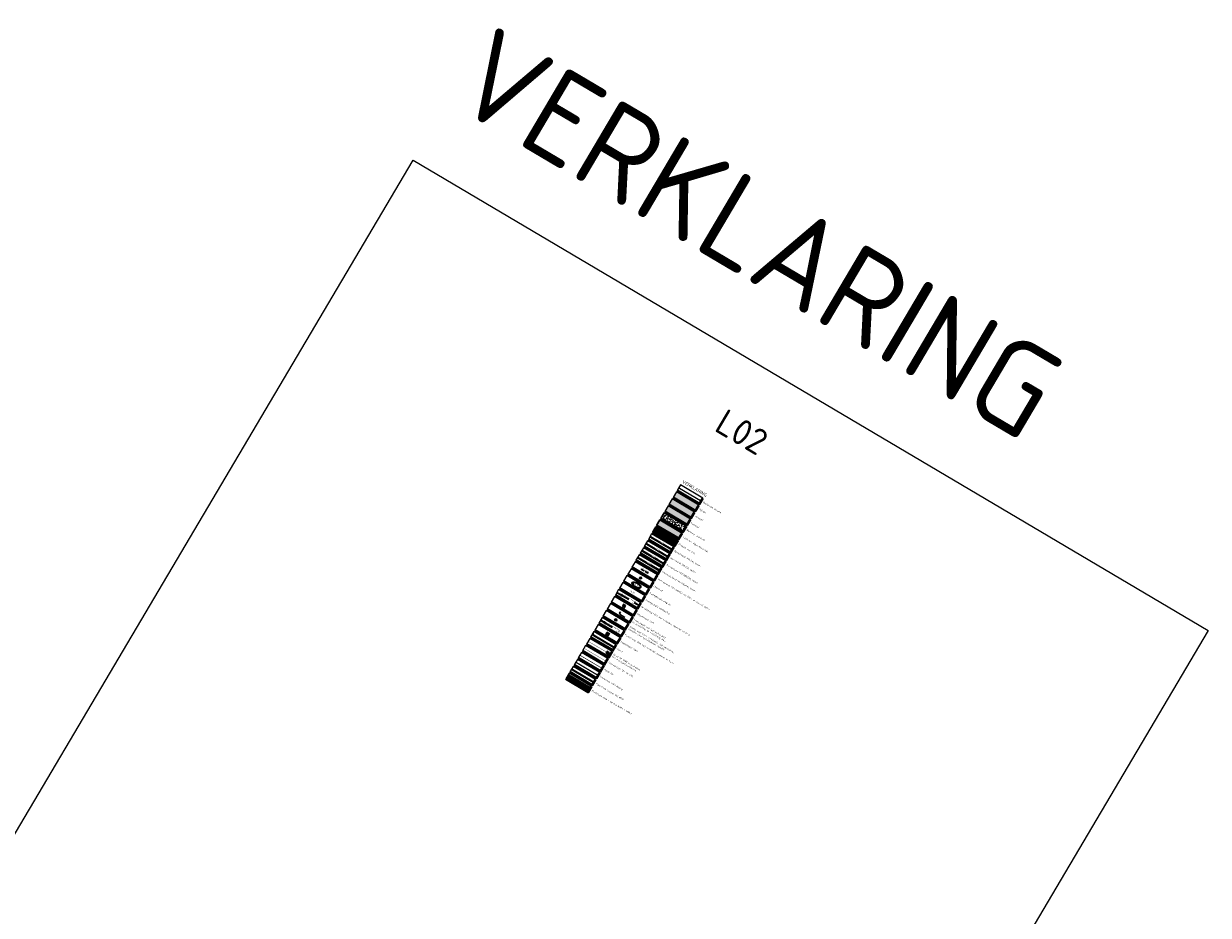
# Model space of a CAD drawing. Header units: metres. Extents: x 90722 to 92458, y 464239 to 465276.
# Tile 33 of 33: x 92001 to 92458, y 464586 to 464930. Entities that reach past the tile are written whole.
import ezdxf
from ezdxf.enums import TextEntityAlignment as Align

# ---------------------------------------------------------------- set-up
doc = ezdxf.new("R2010")
doc.units = ezdxf.units.M
for name, pattern in [('NLCS-HIDDEN', [4, 2, -2]), ('RI-DRAIN_PP100', [10, 6, -1, 0, -1, 0, -1, 0, -1]), ('RI-HWA', [7.4, 5, -2.4]), ('RI-HWA_KOLKAANSLUITING', [4.3, 2.5, -1.8]), ('RI-VWA', [11, 5, -3, 0, -3]), ('VH-GAZONBAND_100X200', [9.5, 7.5, -2]), ('VH-OPSLUITBAND_100X200_A', [10, 4, -1, 4, -1]), ('VH-TROTTOIRBAND_180-200X250_A', [17, 7, -2, 2, -2, 2, -2])]:
    doc.linetypes.add(name, pattern=pattern)
for name, color, linetype, lineweight in [('N-WE-GR-GRAS_RUIGGRAS-A-500', 62, 'Continuous', 18), ('N-WE-GW-HELOFYTENFILTER-A-500', 62, 'Continuous', 18), ('N-WE-GW-TALUDARCERING-S', 90, 'Continuous', 25), ('N-WE-GW-TALUDARCERING_KORT-G', 90, 'Continuous', 35), ('N-WE-GW-TALUDARCERING_LANG-G', 90, 'Continuous', 18), ('N-WE-GW-WATERGANG_GREPPEL_BODEM-G', 90, 'Continuous', 35), ('N-WE-GW-WATERGANG_WATERLIJN-A', 152, 'Continuous', 18), ('N-WE-IE-MEUBILAIR_WEGMEUBILAIR_LICHTMAST-S', 7, 'Continuous', 25), ('N-WE-KL-ET_MS_MANTELBUIS-G', 130, 'Continuous', 35), ('N-WE-KL-OVERIG_MANTELBUIS-G', 8, 'Continuous', 100), ('N-WE-KL-TRACE_WENSTRACE-G', 252, 'NLCS-HIDDEN', 35), ('N-WE-KW-KUNSTWERK_DUIKER-S', 150, 'Continuous', 25), ('N-WE-RI-DRAINAGE_DRAIN_PP_100-G', 90, 'RI-DRAIN_PP100', 35), ('N-WE-RI-DRAINAGE_PUT_DOORSPUITPUT-S', 90, 'Continuous', 25), ('N-WE-RI-HWA_KOLK_STRAATKOLK-S', 150, 'Continuous', 25), ('N-WE-RI-HWA_KOLK_TROTTOIRKOLK-S', 150, 'Continuous', 25), ('N-WE-RI-HWA_KOLKAANSLUITING_PVC-G', 150, 'RI-HWA_KOLKAANSLUITING', 25), ('N-WE-RI-HWA_RIOOLPUT_INSPECTIEPUT-S', 150, 'Continuous', 25), ('N-WE-RI-HWA_STROOMRICHTING-S', 150, 'Continuous', 25), ('N-WE-RI-HWA_TRANSPORTLEIDING-G', 150, 'RI-HWA', 35), ('N-WE-RI-VWA_RIOOLPUT_INSPECTIEPUT-S', 20, 'Continuous', 25), ('N-WE-RI-VWA_STROOMRICHTING-S', 20, 'Continuous', 25), ('N-WE-RI-VWA_TRANSPORTLEIDING-G', 20, 'RI-VWA', 35), ('N-WE-VH-HOOGTELABEL-S', 7, 'Continuous', 25), ('N-WE-VH-KANTOPSLUITING-T18', 1, 'Continuous', 18), ('N-WE-VH-KANTOPSLUITING_ELEMENT_VERLAAGDEBAND-G', 7, 'Continuous', 35), ('N-WE-VH-KANTOPSLUITING_ELEMENT_VERLOOPBAND-S', 7, 'Continuous', 25), ('N-WE-VH-KANTOPSLUITING_GAZONBAND_100X200-G', 90, 'VH-GAZONBAND_100X200', 35), ('N-WE-VH-KANTOPSLUITING_OPSLUITBAND_100X200-G', 150, 'VH-OPSLUITBAND_100X200_A', 35), ('N-WE-VH-KANTOPSLUITING_TROTTOIRBAND_180 200X250-G', 210, 'VH-TROTTOIRBAND_180-200X250_A', 35), ('N-WE-VH-VERHARDING-G', 7, 'Continuous', 35), ('X-XX-AL-HOOGTELABEL-T25', 7, 'Continuous', 25), ('X-XX-AL-LEGENDA-G', 7, 'Continuous', 18), ('X-XX-AL-LEGENDA-T25', 7, 'Continuous', 25), ('X-XX-AL-LEGENDA-T50', 4, 'Continuous', 50)]:
    doc.layers.add(name, color=color, linetype=linetype, lineweight=lineweight)
for name, color, linetype, lineweight, true_color in [('N-WE-GW-WATERGANG_GREPPEL-V', 7, 'Continuous', 18, 0xb7ee87), ('N-WE-KL-ET_LS_OV_MANTELBUIS-G', 190, 'Continuous', 35, 0x7f00ff), ('N-WE-OG-WEG_PARKEERPLAATS_FIETSPAD-A-500', 7, 'Continuous', 18, 0xf7a1a5), ('N-WE-OG-WEG_PARKEERPLAATS_HOOFDRIJBAAN-A-500', 7, 'Continuous', 18, 0x848483), ('N-WE-OG-WEG_PARKEERPLAATS_VOETPAD-A-500', 7, 'Continuous', 18, 0xe6e6e6)]:
    doc.layers.add(name, color=color, linetype=linetype, lineweight=lineweight, true_color=true_color)
doc.layers.add('N-WE-KL-TRACE_ET_OV-G', color=190, linetype='NLCS-HIDDEN', lineweight=35, true_color=0x7f00ff, transparency=0.5)
doc.layers.get('0').freeze()
doc.styles.add('NLCS-ISO', font='NLCS-ISO.ttf')
doc.styles.add('NLCS-ISO-M250-T18', font='NLCS-ISO.ttf', dxfattribs={"height": 0.45})
doc.styles.add('NLCS-ISO-M250-T25', font='NLCS-ISO.ttf', dxfattribs={"height": 0.625})
doc.styles.add('NLCS-ISO-M500-T18', font='NLCS-ISO.ttf', dxfattribs={"height": 0.9})

# ---------------------------------------------------------------- blocks, each defined once
blk = doc.blocks.new('*U18')
at = {"color": 0, "linetype": 'ByBlock', "lineweight": 35}
for p, q in [((0, 0), (-0.35, 0.35)), ((0, 0), (-0.35, -0.35)), ((0, 0), (8.8, 0)), ((8.8, 0), (9.15, 0.35)), ((8.8, 0), (9.15, -0.35))]:
    blk.add_line(p, q, dxfattribs=at)
blk = doc.blocks.new('N-SRI-KOLK_TROTTOIR-SO')
blk.add_hatch(color=256).paths.add_polyline_path([(1.125, 1.5), (-1.125, 1.5), (-1.125, 0)])
blk.add_line((-1.125, 0), (1.125, 1.5))
at = {"flags": 128}
blk.add_lwpolyline([(-1.125, 0), (1.125, 0), (1.125, 1.5), (-1.125, 1.5)], close=True, dxfattribs=at)
blk = doc.blocks.new('*U96')
at = {"color": 0, "style": 'NLCS-ISO'}
for tag, p in [('RIOOLINFO', (0, 1.9)), ('BOB_LINKS', (-11.3, -1.6)), ('BOB_RECHTS', (11.3, -1.6))]:
    blk.add_attdef(tag, text='', height=1.8, dxfattribs=at).set_placement(p, align=Align.MIDDLE_CENTER)
blk = doc.blocks.new('N-SRI-PUT_HWA-SO')
h = blk.add_hatch(color=256)
h.dxf.hatch_style = 1
h.paths.add_polyline_path([(-2, 0, 1), (2, 0, 1)])
at = {"lineweight": -3, "flags": 128}
blk.add_lwpolyline([(-2, -2), (2, -2), (2, 2), (-2, 2)], close=True, dxfattribs=at)
at = {"lineweight": -3}
blk.add_circle((0, 0), 2, dxfattribs=at)
blk = doc.blocks.new('N-SRI-PUT_VWA-SO')
h = blk.add_hatch(color=256)
edge = h.paths.add_edge_path()
edge.add_arc((0, 0), 2, 0, 360)
at = {"flags": 128}
blk.add_lwpolyline([(-2, 2), (2, 2), (2, -2), (-2, -2)], close=True, dxfattribs=at)
at = {"lineweight": -3, "flags": 128}
blk.add_lwpolyline([(2, -2), (2, 2), (-2, 2), (-2, -2)], close=True, dxfattribs=at)
at = {"lineweight": -3}
blk.add_circle((0, 0), 2, dxfattribs=at)
blk = doc.blocks.new('N-SRI-KOLK_STRAAT_300X300-SO')
h = blk.add_hatch(color=256)
h.dxf.hatch_style = 1
h.paths.add_polyline_path([(0.75, 1.5), (-0.75, 1.5), (0, 0.75)])
h.paths.add_polyline_path([(0, 0.75), (-0.75, 0), (0.75, 0)])
for p, q in [((-0.75, 0), (0.75, 1.5)), ((0.75, 0), (-0.75, 1.5))]:
    blk.add_line(p, q)
at = {"flags": 128}
blk.add_lwpolyline([(-0.75, 0), (0.75, 0), (0.75, 1.5), (-0.75, 1.5)], close=True, dxfattribs=at)
blk = doc.blocks.new('SVH-KANTOPSLUITING_VERLOOP_180 200X250_50 200X200_LINKS')
for p, q in [((1, 0), (0, -0.2)), ((0, -0.2), (0, 0)), ((1, 0), (0, 0)), ((1, -0.2), (1, 0)), ((1, -0.2), (0, -0.2))]:
    blk.add_line(p, q)
blk = doc.blocks.new('SVH-KANTOPSLUITING_VERLOOP_180 200X250_50 200X200_RECHTS')
for p, q in [((-1, 0), (0, -0.2)), ((-1, 0), (0, 0)), ((-1, -0.2), (-1, 0)), ((0, -0.2), (0, 0)), ((-1, -0.2), (0, -0.2))]:
    blk.add_line(p, q)
blk = doc.blocks.new('*U183')
at = {"layer": 'N-WE-GW-TALUDARCERING_KORT-G'}
for p, q in [((92243.8, 464734.05), (92243.98, 464734.35)), ((92244.66, 464733.54), (92244.84, 464733.84)), ((92245.53, 464733.03), (92245.7, 464733.33)), ((92246.39, 464732.52), (92246.56, 464732.82)), ((92247.25, 464732.01), (92247.42, 464732.31)), ((92248.11, 464731.5), (92248.29, 464731.8)), ((92248.97, 464730.99), (92249.15, 464731.29)), ((92249.83, 464730.48), (92250.01, 464730.78)), ((92250.69, 464729.97), (92250.87, 464730.28)), ((92251.55, 464729.47), (92251.73, 464729.77))]:
    blk.add_line(p, q, dxfattribs=at)
at = {"layer": 'N-WE-GW-TALUDARCERING_LANG-G'}
for p, q in [((92244.23, 464733.79), (92244.59, 464734.39)), ((92245.09, 464733.28), (92245.45, 464733.89)), ((92245.96, 464732.77), (92246.31, 464733.38)), ((92246.82, 464732.27), (92247.17, 464732.87)), ((92247.68, 464731.76), (92248.03, 464732.36)), ((92248.54, 464731.25), (92248.89, 464731.85)), ((92249.4, 464730.74), (92249.75, 464731.34)), ((92250.26, 464730.23), (92250.62, 464730.83)), ((92251.12, 464729.72), (92251.48, 464730.32))]:
    blk.add_line(p, q, dxfattribs=at)
blk = doc.blocks.new('*U184')
at = {"layer": 'N-WE-GW-TALUDARCERING_KORT-G'}
for p, q in [((92244.52, 464735.25), (92244.34, 464734.95)), ((92245.38, 464734.74), (92245.2, 464734.44)), ((92246.24, 464734.23), (92246.06, 464733.93)), ((92247.1, 464733.72), (92246.92, 464733.42)), ((92247.96, 464733.22), (92247.78, 464732.91)), ((92248.82, 464732.71), (92248.64, 464732.41)), ((92249.68, 464732.2), (92249.5, 464731.9)), ((92250.54, 464731.69), (92250.36, 464731.39)), ((92251.4, 464731.18), (92251.22, 464730.88)), ((92252.26, 464730.67), (92252.08, 464730.37))]:
    blk.add_line(p, q, dxfattribs=at)
at = {"layer": 'N-WE-GW-TALUDARCERING_LANG-G'}
for p, q in [((92244.95, 464735), (92244.59, 464734.39)), ((92245.81, 464734.49), (92245.45, 464733.89)), ((92246.67, 464733.98), (92246.31, 464733.38)), ((92247.53, 464733.47), (92247.17, 464732.87)), ((92248.39, 464732.96), (92248.03, 464732.36)), ((92249.25, 464732.45), (92248.89, 464731.85)), ((92250.11, 464731.94), (92249.75, 464731.34)), ((92250.97, 464731.43), (92250.62, 464730.83)), ((92251.83, 464730.92), (92251.48, 464730.32))]:
    blk.add_line(p, q, dxfattribs=at)
blk = doc.blocks.new('N-SIE-WEG_LICHTMAST-SO')
h = blk.add_hatch(color=256)
h.paths.add_polyline_path([(1.2, 0.5, 0.658505), (-1.2, 0.5)])
h.paths.add_polyline_path([(-1.2, -0.5, 0.658505), (1.2, -0.5)])
at = {"flags": 128}
for points in [[(-2.2, 1.3), (-1.1, 0.6)], [(-1.2, 0.5), (1.2, 0.5)], [(0, 1.3), (0, 2.5)], [(1.1, 0.6), (2.2, 1.3)], [(-2.2, -1.3), (-1.1, -0.6)], [(-1.2, -0.5), (1.2, -0.5)], [(0, -1.3), (0, -2.5)], [(2.2, -1.3), (1.1, -0.6)]]:
    blk.add_lwpolyline(points, dxfattribs=at)
at = {"ltscale": 0.5}
blk.add_circle((0, 0), 1.27, dxfattribs=at)
at = {"style": 'NLCS-ISO'}
blk.add_attdef('TYPE', text='', height=1.8, dxfattribs=at).set_placement((-2.5, 0), align=Align.MIDDLE_RIGHT)
blk = doc.blocks.new('SAL-HOOGTELABEL_AANLEG-SO')
at = {"linetype": 'Continuous', "lineweight": 35}
blk.add_ellipse((0, 0), major_axis=(-7.32, 0), ratio=0.459953, dxfattribs=at)
at = {"style": 'NLCS-ISO'}
blk.add_attdef('HOOGTE', text='', height=3.5, dxfattribs=at).set_placement((0, 0), align=Align.MIDDLE_CENTER)
blk = doc.blocks.new('SRI-PUT_DRAIN_DOORSPUIT-SO')
h = blk.add_hatch(color=256)
h.dxf.hatch_style = 1
h.paths.add_polyline_path([(1.5, 0, 0.198912), (1.1, 1.1), (-1.1, -1.1, 0.668179)])
blk.add_line((-2, -2), (2, 2))
blk.add_lwpolyline([(-2, -2), (2, -2), (2, 2), (-2, 2)], close=True)
for radius in [2, 1.5]:
    blk.add_circle((0, 0), radius)

msp = doc.modelspace()

# ---------------------------------------------------------------- hatches: boundary and pattern name
at = {"layer": 'N-WE-GR-GRAS_RUIGGRAS-A-500'}
h = msp.add_hatch(dxfattribs=at)
h.set_pattern_fill('AGR-GRAS_RUIGGRAS-SO', color=256, scale=0.0125, angle=-30.60277, pattern_type=2)
h.set_pattern_definition([(9.397232, (77131.0062, 458077.0454), (0.26921426, 1.81835913), [0.1875, -2]), (9.397232, (77131.0282, 458076.9598), (0.26921426, 1.81835913), [0.1875, -2]), (64.397232, (77131.2972, 458076.8007), (-1.20475136, 1.82478058), [0.1875, -1]), (64.397232, (77131.3725, 458076.7562), (-1.20475136, 1.82478058), [0.1875, -1]), (94.397232, (77131.5639, 458077.0061), (-1.4667912, 1.14089815), [0.1875, -1.25]), (94.397232, (77131.6495, 458077.028), (-1.4667912, 1.14089815), [0.1875, -1.25]), (344.397232, (77131.1653, 458077.3144), (1.05857012, 1.0022122), [0.1875, -1]), (344.397232, (77131.2099, 458077.3897), (1.05857012, 1.0022122), [0.1875, -1]), (134.397232, (77131.1653, 458077.3144), (-1.86442127, -0.77592418), [0.1875, -1]), (134.397232, (77131.2099, 458077.3897), (-1.86442127, -0.77592418), [0.1875, -1]), (34.397232, (77131.0062, 458077.0454), (-0.10078544, 1.14291231), [0.1875, -1.25]), (34.397232, (77131.0282, 458076.9598), (-0.10078544, 1.14291231), [0.1875, -1.25]), (49.397232, (77131.2972, 458076.8007), (-0.69141248, 2.07441529), [0.1875, -1]), (49.397232, (77131.351, 458076.769), (-0.69141248, 2.07441529), [0.1875, -1]), (49.397232, (77131.2411, 458077.197), (-0.70499574, 1.09822857), [0.1875, -1]), (49.397232, (77131.2949, 458077.1652), (-0.70499574, 1.09822857), [0.1875, -1])])
h.paths.add_polyline_path([(92247.763, 464741.232), (92256.37, 464736.141), (92255.098, 464733.989), (92246.491, 464739.08)])
at = {"layer": 'N-WE-GW-HELOFYTENFILTER-A-500'}
h = msp.add_hatch(dxfattribs=at)
h.set_pattern_fill('AGR-GRAS_SPORTVELD-SO', color=256, scale=0.1, angle=14.39723, pattern_type=2)
h.set_pattern_definition([(343.794463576, (0, 0), (0.060262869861, 0.065145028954), [0, -0.079375])])
h.paths.add_polyline_path([(92246.172, 464738.542), (92254.78, 464733.451), (92253.507, 464731.3), (92244.9, 464736.39)])
at = {"layer": 'N-WE-GW-WATERGANG_GREPPEL-V'}
h = msp.add_hatch(color=256, dxfattribs=at)
h.dxf.hatch_style = 1
h.paths.add_polyline_path([(92243.589, 464734.174), (92252.196, 464729.083), (92252.909, 464730.288), (92244.301, 464735.379)])
at = {"layer": 'N-WE-OG-WEG_PARKEERPLAATS_FIETSPAD-A-500'}
h = msp.add_hatch(color=256, dxfattribs=at)
h.dxf.hatch_style = 1
h.paths.add_polyline_path([(92257.961, 464738.831), (92249.354, 464743.922), (92248.081, 464741.77), (92256.689, 464736.679)])
at = {"layer": 'N-WE-OG-WEG_PARKEERPLAATS_HOOFDRIJBAAN-A-500'}
h = msp.add_hatch(color=256, dxfattribs=at)
h.dxf.hatch_style = 1
h.paths.add_polyline_path([(92261.143, 464744.21), (92252.536, 464749.301), (92251.263, 464747.149), (92259.87, 464742.059)])
at = {"layer": 'N-WE-OG-WEG_PARKEERPLAATS_VOETPAD-A-500'}
h = msp.add_hatch(color=256, dxfattribs=at)
h.dxf.hatch_style = 1
h.paths.add_polyline_path([(92259.552, 464741.521), (92250.945, 464746.611), (92249.672, 464744.46), (92258.279, 464739.369)])

# ---------------------------------------------------------------- linework, layer by layer
at = {"layer": 'Defpoints'}
msp.add_lwpolyline([(92151.001, 464877.231), (92457.673, 464695.846), (92187.53, 464239.109), (91880.858, 464420.495)], close=True, dxfattribs=at)
at = {"layer": 'N-WE-GW-WATERGANG_GREPPEL_BODEM-G', "flags": 128}
for points in [[(92243.945, 464734.777), (92252.552, 464729.686)], [(92244.301, 464735.379), (92252.909, 464730.288)], [(92243.589, 464734.174), (92252.196, 464729.083)]]:
    msp.add_lwpolyline(points, dxfattribs=at)
at = {"layer": 'N-WE-GW-WATERGANG_WATERLIJN-A', "flags": 128}
for points in [[(92247.763, 464741.232), (92256.37, 464736.141), (92255.098, 464733.989), (92246.491, 464739.08)], [(92244.581, 464735.852), (92253.189, 464730.762), (92251.916, 464728.61), (92243.309, 464733.701)], [(92246.172, 464738.542), (92254.78, 464733.451), (92253.507, 464731.3), (92244.9, 464736.39)]]:
    msp.add_lwpolyline(points, close=True, dxfattribs=at)
at = {"layer": 'N-WE-KL-ET_LS_OV_MANTELBUIS-G', "lineweight": 18, "const_width": 0.125, "flags": 128}
msp.add_lwpolyline([(92217.115, 464688.924), (92225.292, 464684.087)], dxfattribs=at)
at = {"layer": 'N-WE-KL-ET_MS_MANTELBUIS-G', "flags": 128}
msp.add_lwpolyline([(92212.343, 464680.855), (92220.519, 464676.018)], dxfattribs=at)
at = {"layer": 'N-WE-KL-OVERIG_MANTELBUIS-G', "flags": 128}
msp.add_lwpolyline([(92210.752, 464678.165), (92218.928, 464673.328)], dxfattribs=at)
at = {"layer": 'N-WE-KL-TRACE_ET_OV-G', "transparency": 33554687, "const_width": 0.25, "flags": 128}
msp.add_lwpolyline([(92215.524, 464686.234), (92223.701, 464681.398)], dxfattribs=at)
at = {"layer": 'N-WE-KL-TRACE_WENSTRACE-G', "const_width": 0.5, "flags": 128}
msp.add_lwpolyline([(92213.933, 464683.544), (92222.11, 464678.708)], dxfattribs=at)
at = {"layer": 'N-WE-RI-DRAINAGE_DRAIN_PP_100-G', "lineweight": 18, "const_width": 0.125, "flags": 128}
msp.add_lwpolyline([(92218.706, 464691.614), (92226.883, 464686.777)], dxfattribs=at)
at = {"layer": 'N-WE-RI-HWA_KOLKAANSLUITING_PVC-G', "flags": 128}
msp.add_lwpolyline([(92230.542, 464702.294), (92232.694, 464701.022)], dxfattribs=at)
at = {"layer": 'N-WE-RI-HWA_TRANSPORTLEIDING-G'}
msp.add_line((92229.842, 464710.442), (92238.019, 464705.605), dxfattribs=at)
at = {"layer": 'N-WE-RI-VWA_TRANSPORTLEIDING-G'}
msp.add_line((92223.479, 464699.683), (92231.656, 464694.846), dxfattribs=at)
at = {"layer": 'N-WE-VH-KANTOPSLUITING_ELEMENT_VERLAAGDEBAND-G'}
msp.add_line((92237.822, 464723.933), (92245.999, 464719.097), dxfattribs=at)
at = {"layer": 'N-WE-VH-KANTOPSLUITING_GAZONBAND_100X200-G'}
msp.add_line((92240.991, 464729.291), (92249.168, 464724.455), dxfattribs=at)
at = {"layer": 'N-WE-VH-KANTOPSLUITING_OPSLUITBAND_100X200-G'}
msp.add_line((92242.582, 464731.981), (92250.759, 464727.145), dxfattribs=at)
at = {"layer": 'N-WE-VH-KANTOPSLUITING_OPSLUITBAND_100X200-G', "flags": 128}
msp.add_lwpolyline([(92229.569, 464700.06), (92229.264, 464699.543), (92228.747, 464699.849), (92229.053, 464700.365)], close=True, dxfattribs=at)
at = {"layer": 'N-WE-VH-KANTOPSLUITING_TROTTOIRBAND_180 200X250-G'}
msp.add_line((92239.413, 464726.623), (92247.59, 464721.787), dxfattribs=at)
at = {"layer": 'N-WE-VH-VERHARDING-G'}
for p, q in [((92242.557, 464731.938), (92250.733, 464727.102)), ((92239.362, 464726.537), (92247.539, 464721.701)), ((92240.966, 464729.248), (92249.143, 464724.412)), ((92237.771, 464723.847), (92245.948, 464719.011))]:
    msp.add_line(p, q, dxfattribs=at)
at = {"layer": 'N-WE-VH-VERHARDING-G', "flags": 128}
msp.add_lwpolyline([(92229.501, 464700.042), (92229.246, 464699.612), (92228.816, 464699.866), (92229.07, 464700.297)], close=True, dxfattribs=at)
at = {"layer": 'X-XX-AL-LEGENDA-G', "color": 253, "lineweight": 18}
msp.add_line((92253.706, 464750.788), (92261.882, 464745.951), dxfattribs=at)
at = {"layer": 'X-XX-AL-LEGENDA-G', "flags": 128}
for points in [[(92261.143, 464744.21), (92252.536, 464749.301), (92251.263, 464747.149)], [(92262.734, 464746.9), (92254.127, 464751.991), (92252.854, 464749.839)], [(92257.961, 464738.831), (92249.354, 464743.922), (92248.081, 464741.77)], [(92259.552, 464741.521), (92250.945, 464746.611), (92249.672, 464744.46)], [(92256.37, 464736.141), (92247.763, 464741.232), (92246.491, 464739.08)], [(92253.189, 464730.762), (92244.581, 464735.852), (92243.309, 464733.701)], [(92254.78, 464733.451), (92246.172, 464738.542), (92244.9, 464736.39)], [(92250.007, 464725.382), (92241.4, 464730.473), (92240.127, 464728.321)], [(92251.598, 464728.072), (92242.991, 464733.163), (92241.718, 464731.011)], [(92248.416, 464722.692), (92239.809, 464727.783), (92238.536, 464725.631)], [(92245.234, 464717.313), (92236.627, 464722.404), (92235.354, 464720.252)], [(92246.825, 464720.003), (92238.218, 464725.094), (92236.945, 464722.942)], [(92242.052, 464711.933), (92233.445, 464717.024), (92232.173, 464714.873)], [(92243.643, 464714.623), (92235.036, 464719.714), (92233.763, 464717.562)], [(92240.462, 464709.244), (92231.854, 464714.335), (92230.582, 464712.183)], [(92237.28, 464703.864), (92228.673, 464708.955), (92227.4, 464706.803)], [(92238.871, 464706.554), (92230.263, 464711.645), (92228.991, 464709.493)], [(92234.098, 464698.485), (92225.491, 464703.576), (92224.218, 464701.424)], [(92235.689, 464701.175), (92227.082, 464706.265), (92225.809, 464704.114)], [(92230.916, 464693.105), (92222.309, 464698.196), (92221.036, 464696.044)], [(92232.507, 464695.795), (92223.9, 464700.886), (92222.627, 464698.734)], [(92229.325, 464690.416), (92220.718, 464695.506), (92219.445, 464693.355)], [(92226.144, 464685.036), (92217.537, 464690.127), (92216.264, 464687.975)], [(92227.734, 464687.726), (92219.127, 464692.817), (92217.855, 464690.665)], [(92222.962, 464679.657), (92214.355, 464684.747), (92213.082, 464682.596)], [(92224.553, 464682.346), (92215.946, 464687.437), (92214.673, 464685.286)], [(92221.371, 464676.967), (92212.764, 464682.058), (92211.491, 464679.906)], [(92219.78, 464674.277), (92211.173, 464679.368), (92209.9, 464677.216)]]:
    msp.add_lwpolyline(points, dxfattribs=at)
at = {"layer": 'X-XX-AL-LEGENDA-G', "lineweight": 50, "flags": 128}
for points in [[(92262.734, 464746.9), (92261.461, 464744.748), (92252.854, 464749.839)], [(92259.552, 464741.521), (92258.279, 464739.369), (92249.672, 464744.46)], [(92261.143, 464744.21), (92259.87, 464742.059), (92251.263, 464747.149)], [(92257.961, 464738.831), (92256.689, 464736.679), (92248.081, 464741.77)], [(92254.78, 464733.451), (92253.507, 464731.3), (92244.9, 464736.39)], [(92256.37, 464736.141), (92255.098, 464733.989), (92246.491, 464739.08)], [(92251.598, 464728.072), (92250.325, 464725.92), (92241.718, 464731.011)], [(92253.189, 464730.762), (92251.916, 464728.61), (92243.309, 464733.701)], [(92248.416, 464722.692), (92247.143, 464720.541), (92238.536, 464725.631)], [(92250.007, 464725.382), (92248.734, 464723.23), (92240.127, 464728.321)], [(92246.825, 464720.003), (92245.552, 464717.851), (92236.945, 464722.942)], [(92243.643, 464714.623), (92242.371, 464712.471), (92233.763, 464717.562)], [(92245.234, 464717.313), (92243.961, 464715.161), (92235.354, 464720.252)], [(92240.462, 464709.244), (92239.189, 464707.092), (92230.582, 464712.183)], [(92242.052, 464711.933), (92240.78, 464709.782), (92232.173, 464714.873)], [(92238.871, 464706.554), (92237.598, 464704.402), (92228.991, 464709.493)], [(92235.689, 464701.175), (92234.416, 464699.023), (92225.809, 464704.114)], [(92237.28, 464703.864), (92236.007, 464701.712), (92227.4, 464706.803)], [(92232.507, 464695.795), (92231.234, 464693.643), (92222.627, 464698.734)], [(92234.098, 464698.485), (92232.825, 464696.333), (92224.218, 464701.424)], [(92230.916, 464693.105), (92229.644, 464690.953), (92221.036, 464696.044)], [(92227.734, 464687.726), (92226.462, 464685.574), (92217.855, 464690.665)], [(92229.325, 464690.416), (92228.053, 464688.264), (92219.445, 464693.355)], [(92224.553, 464682.346), (92223.28, 464680.195), (92214.673, 464685.286)], [(92226.144, 464685.036), (92224.871, 464682.884), (92216.264, 464687.975)], [(92221.371, 464676.967), (92220.098, 464674.815), (92211.491, 464679.906)], [(92222.962, 464679.657), (92221.689, 464677.505), (92213.082, 464682.596)], [(92219.78, 464674.277), (92218.507, 464672.125), (92209.9, 464677.216)]]:
    msp.add_lwpolyline(points, dxfattribs=at)

# ---------------------------------------------------------------- block references
at = {"layer": 'N-WE-GW-TALUDARCERING-S'}
for name in ['*U184', '*U183']:
    msp.add_blockref(name, (0, 0), dxfattribs=at)
at = {"layer": 'N-WE-KW-KUNSTWERK_DUIKER-S', "rotation": 329.3972317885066}
msp.add_blockref('*U18', (92220.598, 464694.125), dxfattribs=at)
at = {"layer": 'N-WE-RI-DRAINAGE_PUT_DOORSPUITPUT-S', "xscale": 0.25, "yscale": 0.25, "zscale": 0.25, "rotation": 329.3958148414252}
msp.add_blockref('SRI-PUT_DRAIN_DOORSPUIT-SO', (92226.04, 464687.276), dxfattribs=at)
at = {"layer": 'N-WE-RI-HWA_KOLK_STRAATKOLK-S', "xscale": 0.25, "yscale": 0.25, "zscale": 0.25, "rotation": 329.3972317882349}
msp.add_blockref('N-SRI-KOLK_STRAAT_300X300-SO', (92229.063, 464699.793), dxfattribs=at)
at = {"layer": 'N-WE-RI-HWA_KOLK_TROTTOIRKOLK-S', "xscale": 0.2499999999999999, "yscale": 0.2499999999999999, "zscale": 0.2499999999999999, "rotation": 239.3972317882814}
msp.add_blockref('N-SRI-KOLK_TROTTOIR-SO', (92230.588, 464702.739), dxfattribs=at)
at = {"layer": 'N-WE-RI-HWA_RIOOLPUT_INSPECTIEPUT-S', "xscale": 0.25, "yscale": 0.25, "zscale": 0.25, "rotation": 329.3715146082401}
msp.add_blockref('N-SRI-PUT_HWA-SO', (92232.34, 464705.334), dxfattribs=at)
at = {"layer": 'N-WE-RI-HWA_STROOMRICHTING-S', "xscale": 0.25, "yscale": 0.25, "zscale": 0.25, "rotation": 329.3972317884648}
msp.add_blockref('*U96', (92233.931, 464708.024), dxfattribs=at).add_auto_attribs({'RIOOLINFO': 'materiaal met diameter', 'BOB_LINKS': 'b.o.b.', 'BOB_RECHTS': 'b.o.b.'})
at = {"layer": 'N-WE-RI-VWA_RIOOLPUT_INSPECTIEPUT-S', "xscale": 0.25, "yscale": 0.25, "zscale": 0.25, "rotation": 59.38722562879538}
msp.add_blockref('N-SRI-PUT_VWA-SO', (92225.992, 464694.561), dxfattribs=at)
at = {"layer": 'N-WE-RI-VWA_STROOMRICHTING-S', "xscale": 0.25, "yscale": 0.25, "zscale": 0.25, "rotation": 329.3972317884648}
msp.add_blockref('*U96', (92227.567, 464697.265), dxfattribs=at).add_auto_attribs({'RIOOLINFO': 'materiaal met diameter', 'BOB_LINKS': 'b.o.b.', 'BOB_RECHTS': 'b.o.b.'})
at = {"layer": 'N-WE-VH-HOOGTELABEL-S', "xscale": 0.25, "yscale": 0.25, "zscale": 0.25, "rotation": 329.3972317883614}
msp.add_blockref('SAL-HOOGTELABEL_AANLEG-SO', (92237.112, 464713.403), dxfattribs=at).add_auto_attribs({'HOOGTE': '+0.50'})
at = {"layer": 'N-WE-VH-KANTOPSLUITING_ELEMENT_VERLOOPBAND-S', "xscale": 1.25, "yscale": 1.25, "zscale": 1.25}
for name, p, rotation in [('SVH-KANTOPSLUITING_VERLOOP_180 200X250_50 200X200_LINKS', (92239.962, 464718.834), 149.3972317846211), ('SVH-KANTOPSLUITING_VERLOOP_180 200X250_50 200X200_RECHTS', (92240.5, 464718.516), 149.3972317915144)]:
    msp.add_blockref(name, p, dxfattribs=dict(at, rotation=rotation))

# ---------------------------------------------------------------- texts
at = {"layer": 'Defpoints', "attachment_point": 1, "rotation": 329.39723, "style": 'NLCS-ISO-M250-T25'}
for s, width, insert, char_height in [('VERKLARING', 98.8513, (92181.672, 464929.854), 35), ('L02', 47.28666, (92271.745, 464781.779), 10)]:
    msp.add_mtext_dynamic_manual_height_columns(s, width=width, gutter_width=3.125, heights=[0], dxfattribs=dict(at, insert=insert, char_height=char_height))
at = {"layer": 'X-XX-AL-HOOGTELABEL-T25', "insert": (92235.522, 464710.713), "char_height": 0.625, "attachment_point": 5, "rotation": 329.39723, "style": 'NLCS-ISO-M250-T25'}
msp.add_mtext_dynamic_manual_height_columns('+0.50', width=1.64997, gutter_width=3.125, heights=[0], dxfattribs=at)
at = {"layer": 'X-XX-AL-LEGENDA-T25', "char_height": 0.625, "width": 37.5, "attachment_point": 4, "style": 'NLCS-ISO'}
for s, insert, rotation in [('Bestaande situatie', (92262.904, 464745.347), 329.39723), ('Voetpad', (92259.723, 464739.967), 329.39723), ('Rijbaan', (92261.313, 464742.657), 329.39723), ('Bloemrijk grasland', (92256.541, 464734.588), 329.39723), ('Fietspad', (92258.132, 464737.278), 329.39723), ('WADI met Aqua-flora mat', (92254.95, 464731.898), 329.39723), ('Opsluitband 100x200, beton', (92251.768, 464726.519), 329.39723), ('Greppel van gras', (92253.359, 464729.209), 329.39723), ('Trottoirband 180/200x250, beton', (92248.634, 464721.22), 329.39723), ('Gazonband 100x200, beton', (92250.225, 464723.91), 329.39723), ('Verlaagdeband 180/200x130, beton', (92247.043, 464718.53), 329.39723), ('Lichtmast', (92243.814, 464713.07), 329.39723), ('Verloopband 180/200x250 mm (links en rechts), beton', (92245.357, 464715.679), 329.39723), ('Aanleghoogte verharding', (92240.632, 464707.691), 329.39723), ('Aanleghoogte weg-as', (92242.223, 464710.38), 329.39723), ('Rioolstreng HWA met materiaal, diameter en b.o.b.', (92239.041, 464705.001), 329.39723), ('Trottoirkolk met kolkleiding %%C125\\Pen aansluiting op rioolstreng HWA', (92235.859, 464699.621), 329.39723), ('Inspectieput HWA', (92237.45, 464702.311), 329.39723), ('Rioolstreng VWA met materiaal, diameter en b.o.b.', (92232.678, 464694.242), 329.39723), ('Slokop wadi d.m.v. straatkolk, 1m2 bestrating,\\Pomsloten door opsluitbanden 100x200', (92234.269, 464696.932), 329.39723), ('Duiker', (92229.544, 464688.943), 329.39723), ('Inspectieput VWA', (92231.087, 464691.552), 329.39723), ('Drain PP %%C100 in drainzand\\Pmet doorspuitvoorziening', (92227.953, 464686.253), 329.39581), ('Kabel OV', (92224.771, 464680.874), 329.39581), ('Mantelbuizen OV, PE %%C75', (92226.362, 464683.563), 329.39581), ('Mantelbuis Liander 2x3 %%C110', (92221.541, 464675.413), 329.39723), ('Wenstracé WKO-leiding', (92223.132, 464678.103), 329.39723), ('Mantelbuis data + electra 1x%%C50 + 1x%%C63', (92219.95, 464672.724), 329.39723)]:
    msp.add_mtext(s, dxfattribs=dict(at, insert=insert, rotation=rotation))
at = {"layer": 'X-XX-AL-LEGENDA-T50', "style": 'NLCS-ISO'}
msp.add_text('VERKLARING', height=1.25, rotation=329.39723, dxfattribs=at).set_placement((92254.954, 464753.39), align=Align.MIDDLE_LEFT)

# ---------------------------------------------------------------- next in the draw order: texts
at = {"layer": 'N-WE-VH-KANTOPSLUITING-T18', "char_height": 0.45, "attachment_point": 1, "rotation": 329.39723, "bg_fill": 3, "box_fill_scale": 1, "bg_fill_color": 256, "bg_fill_transparency": 0}
for s, width, insert, style in [('GB10', 1.41798, (92244.786, 464727.758), 'NLCS-ISO-M250-T18'), ('vbl', 0.45, (92239.613, 464720.092), 'NLCS-ISO-M500-T18')]:
    msp.add_mtext_dynamic_manual_height_columns(s, width=width, gutter_width=2.25, heights=[0], dxfattribs=dict(at, insert=insert, style=style))

# ---------------------------------------------------------------- next in the draw order: texts
for s, width, insert, style in [('OB10', 1.41798, (92246.377, 464730.448), 'NLCS-ISO-M250-T18'), ('TB20', 1.41798, (92243.189, 464725.058), 'NLCS-ISO-M250-T18'), ('vbr', 0.45, (92241.227, 464719.138), 'NLCS-ISO-M500-T18')]:
    msp.add_mtext_dynamic_manual_height_columns(s, width=width, gutter_width=2.25, heights=[0], dxfattribs=dict(at, insert=insert, style=style))

# ---------------------------------------------------------------- next in the draw order: block references
at = {"layer": 'N-WE-IE-MEUBILAIR_WEGMEUBILAIR_LICHTMAST-S', "xscale": 0.25, "yscale": 0.25, "zscale": 0.25, "rotation": 329.3972317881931}
msp.add_blockref('N-SIE-WEG_LICHTMAST-SO', (92238.703, 464716.093), dxfattribs=at)

# ---------------------------------------------------------------- next in the draw order: texts
at = {"layer": 'N-WE-VH-KANTOPSLUITING-T18', "insert": (92241.598, 464722.368), "char_height": 0.45, "attachment_point": 1, "rotation": 329.39723, "style": 'NLCS-ISO-M500-T18', "bg_fill": 3, "box_fill_scale": 1, "bg_fill_color": 256, "bg_fill_transparency": 0}
msp.add_mtext_dynamic_manual_height_columns('VB20', width=1.41798, gutter_width=2.25, heights=[0], dxfattribs=at)

doc.saveas('drawing.dxf')
